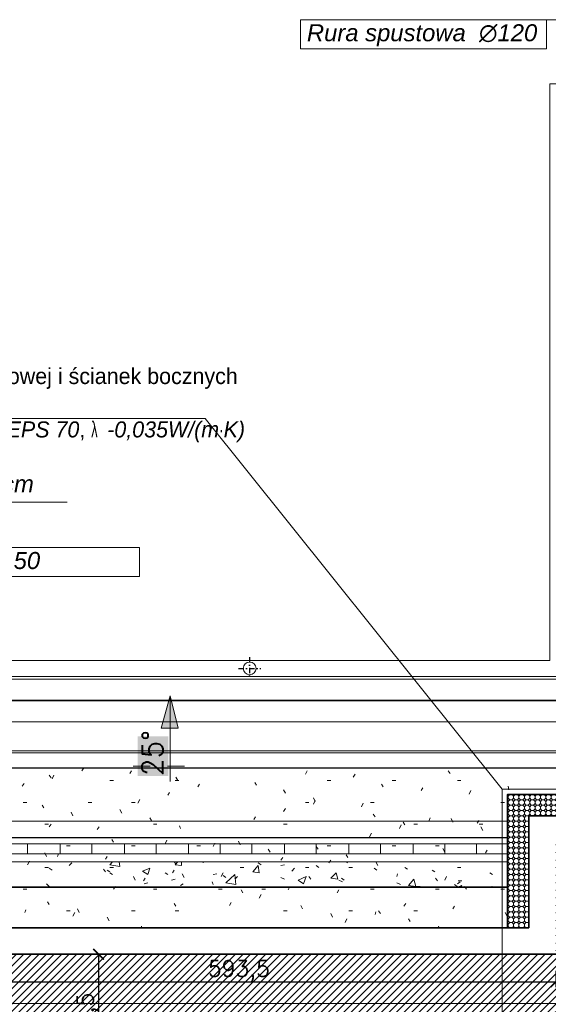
# Model space of a CAD drawing. Header units: millimetres. Extents: x -740 to 33545, y -26688 to 22494.
# Tile 63 of 256: x 10553 to 11047, y 6903 to 7826. Entities that reach past the tile are written whole.
import ezdxf
from ezdxf.lldxf.tags import DXFTag

# ---------------------------------------------------------------- set-up
doc = ezdxf.new("R2010")
doc.units = ezdxf.units.MM
doc.header["$MEASUREMENT"] = 0
doc.linetypes.add('AUSGEZOGEN', pattern=[0])
doc.linetypes.add('STRICHPUNKTX2', pattern=[2, 1, -0.5, 0, -0.5])
doc.layers.get('Defpoints').update_dxf_attribs({"color": 252})
doc.layers.add('_B___I__', color=252, linetype='AUSGEZOGEN')
for name, color, linetype, lineweight in [('A_istniejące ściany', 252, 'Continuous', 35), ('A_izolacja', 252, 'Continuous', 9), ('A_l.przerywana', 252, 'ICAD_ISO03W100', 9), ('A_l.widokowa', 252, 'Continuous', 18), ('l. przerywana', 252, 'ICAD_ISO03W100', 9), ('l.przerywana', 252, 'ICAD_ISO03W100', 5), ('l.widokowa', 252, 'Continuous', 15), ('linia opisowa', 252, 'Continuous', 9), ('Nowe_820-G Rysunki Obrazki_Nr_pióra__1', 252, 'Continuous', 13), ('Nowe_820-G Rysunki Obrazki_Nr_pióra__101', 252, 'Continuous', 5), ('Nowe_820-G Rysunki Obrazki_Nr_pióra__19', 252, 'Continuous', 0), ('Nowe_820-G Rysunki Obrazki_Nr_pióra__22', 252, 'Continuous', 25), ('Nowe_820-G Rysunki Obrazki_Nr_pióra__23', 252, 'Continuous', 15), ('wymiarowanie', 252, 'Continuous', 9)]:
    doc.layers.add(name, color=color, linetype=linetype, lineweight=lineweight)
doc.layers.add('UWAGI_podłoga na legarachdo rozbiórki', color=252, linetype='Continuous', lineweight=13, plot=False)
doc.styles.add('Arial$001H0', font='SIMPLEX')
doc.styles.add('styl2', font='simplex.shx')
tags = doc.linetypes.add('ICAD_ISO03W100', pattern=[30, 12, -18]).pattern_tags.tags
tags[6:7] = [DXFTag(74, 4), DXFTag(75, 0), DXFTag(340, '0'), DXFTag(46, 1.0), DXFTag(50, 0.0), DXFTag(44, 0.0), DXFTag(45, 0.0)]
tags[4:5] = [DXFTag(74, 4), DXFTag(75, 0), DXFTag(340, '0'), DXFTag(46, 1.0), DXFTag(50, 0.0), DXFTag(44, 0.0), DXFTag(45, 0.0)]
doc.dimstyles.new('Kopia I_1.100', dxfattribs={"dimtxt": 15, "dimasz": 10, "dimexe": 5, "dimexo": 1, "dimgap": 1.5, "dimtad": 1, "dimdec": 1, "dimrnd": 0.5, "dimtxsty": 'styl2', "dimblk": 'ARCHTICK', "dimcen": 5, "dimadec": 0, "dimazin": 0, "dimtfac": 1, "dimtdec": 1, "dimtmove": 0, "dimatfit": 3, "dimldrblk": 'ARCHTICK', "dimfxl": 0, "dimarcsym": 0})

# ---------------------------------------------------------------- blocks, each defined once
blk = doc.blocks.new('_ArchTick')
at = {"color": 0, "linetype": 'ByBlock', "const_width": 0.15}
blk.add_lwpolyline([(-0.5, -0.5), (0.5, 0.5)], dxfattribs=at)
blk = doc.blocks.new('*D1866')
at = {"layer": 'Defpoints', "color": 0}
for p in [(10670.76, 6950.42), (10626.51, 6820.04), (10670.76, 6820.04)]:
    blk.add_point(p, dxfattribs=at)
at = {"layer": 'wymiarowanie', "color": 0, "lineweight": -2}
for p, q in [((10636.51, 6950.42), (10621.51, 6950.42)), ((10626.51, 6950.42), (10626.51, 6820.04)), ((10636.51, 6820.04), (10621.51, 6820.04))]:
    blk.add_line(p, q, dxfattribs=at)
at = {"layer": 'wymiarowanie', "color": 0, "lineweight": -2, "xscale": 10, "yscale": 10, "zscale": 10}
for p, rotation in [((10626.51, 6950.42), 90), ((10626.51, 6820.04), 270)]:
    blk.add_blockref('_ArchTick', p, dxfattribs=dict(at, rotation=rotation))
at = {"layer": 'wymiarowanie', "color": 0, "insert": (10616.45, 6885.23), "char_height": 15, "attachment_point": 5, "rotation": 90, "style": 'styl2'}
blk.add_mtext('130,5', dxfattribs=at)
blk = doc.blocks.new('*D1872')
at = {"layer": 'Defpoints', "color": 0}
for p in [(10461.09, 6950.42), (11054.61, 6950.42), (11054.61, 6924.64)]:
    blk.add_point(p, dxfattribs=at)
at = {"layer": 'wymiarowanie', "color": 0, "lineweight": -2}
for p, q in [((10461.09, 6934.64), (10461.09, 6919.64)), ((11054.61, 6934.64), (11054.61, 6919.64)), ((10461.09, 6924.64), (11054.61, 6924.64))]:
    blk.add_line(p, q, dxfattribs=at)
at = {"layer": 'wymiarowanie', "color": 0, "lineweight": -2, "xscale": 10, "yscale": 10, "zscale": 10, "rotation": 180}
blk.add_blockref('_ArchTick', (10461.09, 6924.64), dxfattribs=at)
at = {"layer": 'wymiarowanie', "color": 0, "lineweight": -2, "xscale": 10, "yscale": 10, "zscale": 10}
blk.add_blockref('_ArchTick', (11054.61, 6924.64), dxfattribs=at)
at = {"layer": 'wymiarowanie', "color": 0, "insert": (10757.85, 6934.69), "char_height": 15, "attachment_point": 5, "style": 'styl2'}
blk.add_mtext('593,5', dxfattribs=at)

msp = doc.modelspace()

# ---------------------------------------------------------------- hatches: boundary and pattern name
at = {"layer": 'A_izolacja', "lineweight": 9}
h = msp.add_hatch(dxfattribs=at)
h.set_pattern_fill('OCTAGON', color=256, scale=5, style=0)
h.set_pattern_definition([(315, (0, 1.45), (5.00000155, -1e-15), [2.05061, -5.02046]), (0, (1.45, 0), (5, 5), [2.1, -2.9]), (45, (3.55, 0), (6e-16, 5.00000155), [2.05061, -5.02046]), (135, (5, 3.55), (-5.0000015, 6e-16), [2.05061, -5.02046]), (225, (1.45, 5), (-1e-15, -5.00000155), [2.05061, -5.02046]), (270, (0, 3.55), (5, -5), [2.1, -2.9])])
h.paths.add_polyline_path([(11009.21, 7059.64), (11009.21, 7053.72), (11009.21, 7044.4), (11009.21, 7036.78), (11009.21, 7013.08), (11009.21, 6974.98), (11029.21, 6974.98), (11029.21, 7079.96), (11054.61, 7079.96), (11054.61, 7099.96), (11009.21, 7099.96), (11009.21, 7074.88)])
h.paths.add_polyline_path([(11149.43, 7079.96), (11149.43, 6974.98), (11169.43, 6974.98), (11169.43, 7013.08), (11169.43, 7036.78), (11169.43, 7044.4), (11169.43, 7053.72), (11169.43, 7059.64), (11169.43, 7074.88), (11169.43, 7099.96), (11124.88, 7099.96), (11124.88, 7079.96)])
at = {"layer": 'l.widokowa'}
for points in [[(10693.45, 7192.57), (10685, 7162.14), (10701.06, 7162.14)], [(10663.02, 7154.53), (10663.02, 7117.34), (10691.76, 7117.34), (10691.76, 7154.53)]]:
    msp.add_hatch(color=256, dxfattribs=at).paths.add_polyline_path(points)
at = {"layer": 'UWAGI_podłoga na legarachdo rozbiórki'}
h = msp.add_hatch(dxfattribs=at)
h.set_pattern_fill('ANSI31', color=256, scale=40, style=0)
h.paths.add_polyline_path([(10541.53, 6950.42), (10541.53, 6820.04), (11336.55, 6820.04), (11336.55, 6950.42), (11124.88, 6950.42), (11124.88, 7055.41), (11054.61, 7055.41), (11054.61, 6950.42)])

# ---------------------------------------------------------------- linework, layer by layer
at = {"layer": '_B___I__', "linetype": 'STRICHPUNKTX2', "ltscale": 5}
for p, q in [((10767.91, 7228.63), (10767.91, 7207.63)), ((10757.41, 7218.13), (10778.41, 7218.13))]:
    msp.add_line(p, q, dxfattribs=at)
at = {"layer": 'A_istniejące ściany', "linetype": 'Continuous'}
for points in [[(10486.49, 6974.98), (11029.21, 6974.98)], [(10486.49, 6950.42), (11029.21, 6950.42)], [(11029.21, 6950.42), (11054.61, 6950.42)]]:
    msp.add_lwpolyline(points, dxfattribs=at)
at = {"layer": 'A_izolacja', "lineweight": 35}
msp.add_line((10506.49, 7013.08), (11009.21, 7013.08), dxfattribs=at)
for points in [[(11009.21, 6974.98), (11009.21, 7099.96), (11054.61, 7099.96)], [(11029.21, 6974.98), (11029.21, 7079.96), (11054.61, 7079.96)]]:
    msp.add_lwpolyline(points, dxfattribs=at)
at = {"layer": 'A_l.przerywana', "lineweight": 35}
msp.add_lwpolyline([(8847.19, 7722.4), (8847.19, 6053.28), (11882.33, 6053.28), (11882.33, 7728.19), (11086.25, 7728.19), (11086.25, 7188.02), (9643.26, 7188.02), (9643.26, 7722.4)], close=True, dxfattribs=at)
at = {"layer": 'A_l.przerywana', "linetype": 'ICAD_ISO03W100', "lineweight": 13}
for points in [[(9623.26, 7168.02), (11106.25, 7168.02)], [(11149.43, 7124.84), (9580.08, 7124.84)]]:
    msp.add_lwpolyline(points, dxfattribs=at)
at = {"layer": 'A_l.widokowa'}
for points in [[(8809.69, 7759.9), (8809.69, 6015.78), (11919.83, 6015.78), (11919.83, 7765.69), (11048.75, 7765.69), (11048.75, 7225.52), (9680.76, 7225.52), (9680.76, 7759.9)], [(8824.69, 7744.9), (8824.69, 6030.78), (11904.83, 6030.78), (11904.83, 7750.69), (11063.75, 7750.69), (11063.75, 7210.52), (9665.76, 7210.52), (9665.76, 7744.9)], [(8827.19, 7742.4), (8827.19, 6033.28), (11902.33, 6033.28), (11902.33, 7748.19), (11066.25, 7748.19), (11066.25, 7208.02), (9663.26, 7208.02), (9663.26, 7742.4)], [(8894.25, 7675.33), (8894.25, 6100.34), (11835.26, 6100.34), (11835.26, 7681.13), (11133.32, 7681.13), (11133.32, 7140.95), (9596.19, 7140.95), (9596.19, 7675.33)], [(8896.25, 7673.33), (8896.25, 6102.34), (11833.26, 6102.34), (11833.26, 7679.13), (11135.32, 7679.13), (11135.32, 7138.95), (9594.19, 7138.95), (9594.19, 7673.33)]]:
    msp.add_lwpolyline(points, close=True, dxfattribs=at)
at = {"layer": 'l. przerywana', "ltscale": 0.2}
msp.add_circle((10767.91, 7218.13), 6, dxfattribs=at)
at = {"layer": 'l.przerywana'}
msp.add_lwpolyline([(9904.19, 7702.4), (8867.19, 7702.4), (8867.19, 6073.28), (11862.33, 6073.28), (11862.33, 7708.19), (11106.25, 7708.19), (11106.25, 7168.02), (9904.19, 7168.02), (9904.19, 7702.4), (8867.19, 7702.4)], dxfattribs=at)
msp.add_lwpolyline([(9904.19, 7702.4), (8867.19, 7702.4), (8867.19, 6073.28), (11862.33, 6073.28), (11862.33, 7708.19), (11106.25, 7708.19), (11106.25, 7168.02), (9904.19, 7168.02), (9904.19, 7702.4), (8867.19, 7702.4)], dxfattribs=at)
for points in [[(8910.51, 7659.07), (8910.51, 6116.61), (11819, 6116.61), (11819, 7664.86), (11149.58, 7664.86), (11149.58, 7124.69), (9860.86, 7124.69), (9860.86, 7659.07)], [(9131.06, 7438.52), (9131.06, 6337.16), (11598.45, 6337.16), (11598.45, 7444.31), (11370.13, 7444.31), (11370.13, 6904.14), (9353.84, 6904.14), (9353.84, 7438.52)]]:
    msp.add_lwpolyline(points, close=True, dxfattribs=at)
at = {"layer": 'l.przerywana', "ltscale": 0.5}
msp.add_lwpolyline([(11004.21, 7104.96), (11174.43, 7104.96), (11174.43, 6781.76), (11004.21, 6781.76)], close=True, dxfattribs=at)
at = {"layer": 'l.widokowa', "linetype": 'Continuous', "lineweight": 9}
for p, q in [((10693.45, 7112.26), (10693.45, 7192.57)), ((10658.79, 7126.63), (10674.85, 7126.63)), ((10690.91, 7126.63), (10706.97, 7126.63))]:
    msp.add_line(p, q, dxfattribs=at)
msp.add_lwpolyline([(10693.45, 7192.57), (10685, 7162.14), (10701.06, 7162.14)], close=True, dxfattribs=at)
at = {"layer": 'Nowe_820-G Rysunki Obrazki_Nr_pióra__1', "linetype": 'Continuous', "lineweight": 13}
for points in [[(11029.21, 6974.98), (11029.21, 7079.96)], [(11029.21, 7079.96), (11149.43, 7079.96)], [(11001.27, 6950.42), (10991.11, 6950.42)]]:
    msp.add_lwpolyline(points, dxfattribs=at)
at = {"layer": 'Nowe_820-G Rysunki Obrazki_Nr_pióra__101', "linetype": 'Continuous', "lineweight": 5}
for points in [[(11009.21, 7074.88), (10506.49, 7074.88)], [(11029.21, 7059.64), (11029.21, 7004.61)], [(10506.49, 7053.72), (11009.21, 7053.72)], [(10560.15, 7044.4), (10560.15, 7053.72)], [(10590.63, 7044.4), (10590.63, 7053.72)], [(10620.27, 7044.4), (10620.27, 7053.72)], [(10650.75, 7044.4), (10650.75, 7053.72)], [(10680.38, 7044.4), (10680.38, 7053.72)], [(10710.86, 7044.4), (10710.86, 7053.72)], [(10740.49, 7044.4), (10740.49, 7053.72)], [(10770.13, 7044.4), (10770.13, 7053.72)], [(10800.61, 7044.4), (10800.61, 7053.72)], [(10830.24, 7044.4), (10830.24, 7053.72)], [(10860.72, 7044.4), (10860.72, 7053.72)], [(10890.35, 7044.4), (10890.35, 7053.72)], [(10920.83, 7044.4), (10920.83, 7053.72)], [(10950.47, 7044.4), (10950.47, 7053.72)], [(10980.1, 7044.4), (10980.1, 7053.72)], [(10506.49, 7044.4), (11009.21, 7044.4)], [(10506.49, 7036.78), (11009.21, 7036.78)], [(10580.47, 7030.86), (10583.01, 7029.16)], [(10599.1, 7033.4), (10601.64, 7035.94)], [(10637.2, 7034.24), (10639.74, 7036.78)], [(10637.2, 7034.24), (10646.51, 7032.55)], [(10646.51, 7032.55), (10645.67, 7036.78)], [(10667.68, 7028.32), (10674.45, 7030.86)], [(10672.76, 7024.93), (10674.45, 7030.86)], [(10697.31, 7036.78), (10699.01, 7035.09)], [(10698.16, 7034.24), (10700.7, 7036.78)], [(10698.16, 7034.24), (10704.09, 7033.4)], [(10704.09, 7033.4), (10704.09, 7036.78)], [(10724.41, 7036.78), (10724.41, 7035.94)], [(10770.97, 7027.47), (10776.05, 7033.4)], [(10776.05, 7035.94), (10778.59, 7034.24)], [(10776.9, 7026.62), (10776.05, 7033.4)], [(10797.22, 7033.4), (10800.61, 7034.24)], [(10807.38, 7028.32), (10809.92, 7030.86)], [(10830.24, 7033.4), (10832.78, 7031.7)], [(10859.03, 7035.94), (10859.87, 7036.78)], [(10884.43, 7030.86), (10886.97, 7029.16)], [(10913.21, 7031.7), (10915.75, 7030.01)], [(10634.66, 7029.16), (10637.2, 7027.47)], [(10637.2, 7026.62), (10639.74, 7024.93)], [(10667.68, 7028.32), (10672.76, 7024.93)], [(10688.85, 7026.62), (10691.39, 7024.93)], [(10694.77, 7019.85), (10698.16, 7020.7)], [(10733.72, 7024.93), (10737.11, 7025.78)], [(10743.03, 7024.08), (10745.57, 7022.39)], [(10745.57, 7017.31), (10754.04, 7024.93)], [(10754.89, 7015.62), (10754.04, 7024.93)], [(10754.04, 7020.7), (10756.58, 7023.24)], [(10770.97, 7027.47), (10776.9, 7026.62)], [(10797.22, 7022.39), (10800.61, 7020.7)], [(10813.31, 7019.85), (10820.93, 7023.24)], [(10818.39, 7016.46), (10820.93, 7023.24)], [(10843.79, 7021.54), (10848.87, 7026.62)], [(10843.79, 7021.54), (10850.56, 7020.7)], [(10850.56, 7020.7), (10848.87, 7026.62)], [(10853.95, 7021.54), (10856.49, 7019.85)], [(10916.6, 7014.77), (10921.68, 7020.7)], [(10923.37, 7013.92), (10921.68, 7020.7)], [(10938.61, 7029.16), (10941.15, 7027.47)], [(10992.8, 7026.62), (10995.34, 7024.93)], [(10577.93, 7016.46), (10580.47, 7013.92)], [(10669.37, 7016.46), (10672.76, 7017.31)], [(10703.24, 7014.77), (10705.78, 7016.46)], [(10745.57, 7017.31), (10754.89, 7015.62)], [(10813.31, 7019.85), (10818.39, 7016.46)], [(10851.41, 7019.85), (10854.79, 7018.16)], [(10905.59, 7017.31), (10908.98, 7015.62)], [(10916.6, 7014.77), (10923.37, 7013.92)], [(10924.22, 7013.92), (10927.61, 7013.92)], [(10959.78, 7015.62), (10963.17, 7013.08)], [(10962.32, 7016.46), (10964.86, 7018.16)], [(10962.32, 7013.08), (10966.55, 7014.77)], [(10963.17, 7019), (10966.55, 7019)], [(10965.71, 7013.08), (10966.55, 7014.77)], [(10993.65, 7013.08), (10994.49, 7013.92)], [(10995.34, 7013.08), (10994.49, 7013.92)], [(11029.21, 6974.98), (11029.21, 7004.61)]]:
    msp.add_lwpolyline(points, dxfattribs=at)
at = {"layer": 'Nowe_820-G Rysunki Obrazki_Nr_pióra__19', "linetype": 'Continuous', "lineweight": 0}
for points in [[(10612.65, 7124.84), (10610.95, 7122.3)], [(10657.52, 7122.3), (10655.83, 7119.76)], [(10821.77, 7122.3), (10820.08, 7118.91)], [(10955.55, 7119.76), (10953.85, 7122.3)], [(10582.17, 7115.52), (10580.47, 7118.06)], [(10584.71, 7118.06), (10583.01, 7114.68)], [(10637.2, 7112.98), (10640.59, 7112.98)], [(10698.16, 7112.98), (10701.55, 7112.98)], [(10700.7, 7112.98), (10699.01, 7116.37)], [(10840.4, 7112.98), (10843.79, 7112.98)], [(10866.65, 7118.91), (10864.95, 7116.37)], [(10901.36, 7112.98), (10904.75, 7112.98)], [(10962.32, 7112.98), (10965.71, 7112.98)], [(10556.77, 7110.44), (10555.07, 7107.9)], [(10721.02, 7109.6), (10719.33, 7107.06)], [(10774.36, 7108.75), (10772.67, 7111.29)], [(10801.45, 7101.13), (10799.76, 7104.52)], [(10892.89, 7107.06), (10891.2, 7109.6)], [(10930.15, 7106.21), (10928.45, 7103.67)], [(10975.02, 7103.67), (10973.33, 7100.28)], [(11010.58, 7104.52), (11009.73, 7107.9)], [(10665.14, 7095.2), (10663.45, 7091.82)], [(10693.08, 7101.98), (10691.39, 7099.44)], [(10829.39, 7093.51), (10827.7, 7096.9)], [(10829.39, 7094.36), (10827.7, 7090.97)], [(10555.92, 7092.66), (10559.31, 7092.66)], [(10575.39, 7087.58), (10573.7, 7090.12)], [(10616.88, 7092.66), (10620.27, 7092.66)], [(10648.21, 7082.5), (10646.51, 7085.89)], [(10657.52, 7092.66), (10660.91, 7092.66)], [(10801.45, 7086.74), (10799.76, 7084.2)], [(10820.08, 7092.66), (10823.47, 7092.66)], [(10874.27, 7091.82), (10872.57, 7088.43)], [(10881.04, 7092.66), (10884.43, 7092.66)], [(11002.96, 7092.66), (11006.35, 7092.66)], [(10602.49, 7079.96), (10600.79, 7083.35)], [(10676.15, 7075.73), (10674.45, 7078.27)], [(10773.51, 7079.12), (10771.82, 7076.58)], [(10885.27, 7079.12), (10883.58, 7081.66)], [(10936.92, 7078.27), (10936.07, 7075.73)], [(10958.09, 7074.04), (10956.39, 7077.42)], [(10982.64, 7075.73), (10980.95, 7073.19)], [(10576.24, 7072.34), (10579.63, 7072.34)], [(10582.17, 7072.34), (10580.47, 7069.8)], [(10627.04, 7069.8), (10625.35, 7067.26)], [(10677.84, 7072.34), (10681.23, 7072.34)], [(10703.24, 7068.11), (10702.39, 7070.65)], [(10799.76, 7072.34), (10803.15, 7072.34)], [(10909.83, 7071.5), (10908.13, 7068.11)], [(10913.21, 7071.5), (10911.52, 7074.04)], [(10921.68, 7072.34), (10925.07, 7072.34)], [(10982.64, 7072.34), (10986.03, 7072.34)], [(10986.03, 7066.42), (10984.33, 7069.8)], [(10640.59, 7055.41), (10638.89, 7057.95)], [(10690.54, 7057.1), (10688.85, 7053.72)], [(10881.89, 7063.88), (10880.19, 7060.49)], [(10596.56, 7052.02), (10599.95, 7052.02)], [(10657.52, 7052.02), (10660.91, 7052.02)], [(10718.48, 7052.02), (10721.87, 7052.02)], [(10735.41, 7054.56), (10733.72, 7051.18)], [(10759.12, 7052.87), (10757.43, 7056.26)], [(10787.06, 7046.1), (10785.37, 7048.64)], [(10831.93, 7048.64), (10830.24, 7051.18)], [(10840.4, 7052.02), (10843.79, 7052.02)], [(10901.36, 7052.02), (10904.75, 7052.02)], [(10942, 7052.02), (10945.39, 7052.02)], [(10950.47, 7046.1), (10948.77, 7049.48)], [(10990.26, 7047.79), (10988.57, 7045.25)], [(10577.93, 7041.86), (10576.24, 7045.25)], [(10588.94, 7044.4), (10588.09, 7041.86)], [(10634.66, 7041.86), (10632.97, 7039.32)], [(10798.91, 7041.02), (10797.22, 7038.48)], [(10843.79, 7038.48), (10842.09, 7035.94)], [(10859.87, 7041.02), (10858.18, 7043.56)], [(10561.85, 7037.63), (10560.15, 7034.24)], [(10576.24, 7031.7), (10579.63, 7031.7)], [(10632.97, 7027.47), (10631.27, 7030.01)], [(10637.2, 7031.7), (10640.59, 7031.7)], [(10759.12, 7031.7), (10762.51, 7031.7)], [(10820.08, 7031.7), (10823.47, 7031.7)], [(10860.72, 7031.7), (10864.11, 7031.7)], [(10887.81, 7033.4), (10886.12, 7036.78)], [(10962.32, 7031.7), (10965.71, 7031.7)], [(10660.91, 7019.85), (10659.21, 7023.24)], [(10670.22, 7021.54), (10668.53, 7019)], [(10697.31, 7029.16), (10695.62, 7026.62)], [(10706.63, 7022.39), (10704.93, 7025.78)], [(10743.03, 7026.62), (10741.34, 7023.24)], [(10825.16, 7020.7), (10823.47, 7023.24)], [(10906.44, 7025.78), (10905.59, 7023.24)], [(10943.69, 7019), (10942, 7021.54)], [(10952.16, 7023.24), (10950.47, 7019.85)], [(10555.92, 7011.38), (10559.31, 7011.38)], [(10642.28, 7013.92), (10640.59, 7011.38)], [(10677.84, 7011.38), (10681.23, 7011.38)], [(10733.72, 7015.62), (10732.87, 7018.16)], [(10738.8, 7011.38), (10742.19, 7011.38)], [(10779.44, 7011.38), (10782.83, 7011.38)], [(10805.69, 7013.92), (10803.99, 7010.54)], [(10881.04, 7011.38), (10884.43, 7011.38)], [(10942, 7011.38), (10945.39, 7011.38)], [(10970.79, 7011.38), (10969.09, 7013.92)], [(11002.96, 7011.38), (11006.35, 7011.38)], [(10761.66, 7008), (10759.97, 7010.54)], [(10778.59, 7006.3), (10776.9, 7002.92)], [(10851.41, 7010.54), (10849.71, 7008)], [(10580.47, 6996.99), (10578.78, 6999.53)], [(10608.41, 6989.37), (10606.72, 6992.76)], [(10699.01, 6995.3), (10697.31, 6997.84)], [(10750.65, 6998.68), (10748.96, 6996.14)], [(10817.54, 6992.76), (10815.85, 6996.14)], [(10914.06, 6997.84), (10912.37, 6995.3)], [(10959.78, 6995.3), (10958.09, 6992.76)], [(10558.46, 6991.91), (10557.61, 6989.37)], [(10596.56, 6991.06), (10599.95, 6991.06)], [(10604.18, 6989.37), (10602.49, 6985.98)], [(10636.35, 6981.75), (10634.66, 6985.14)], [(10657.52, 6991.06), (10660.91, 6991.06)], [(10698.16, 6991.06), (10701.55, 6991.06)], [(10799.76, 6991.06), (10803.15, 6991.06)], [(10845.48, 6985.14), (10843.79, 6988.52)], [(10859.03, 6983.44), (10857.33, 6980.06)], [(10860.72, 6991.06), (10864.11, 6991.06)], [(10886.12, 6990.22), (10885.27, 6987.68)], [(10890.35, 6988.52), (10888.66, 6991.06)], [(10918.29, 6980.9), (10916.6, 6983.44)], [(10921.68, 6991.06), (10925.07, 6991.06)], [(11008.89, 6985.98), (11007.19, 6989.37)], [(10666.83, 6976.67), (10666.83, 6974.98)], [(10945.39, 6974.98), (10944.54, 6976.67)]]:
    msp.add_lwpolyline(points, dxfattribs=at)
at = {"layer": 'Nowe_820-G Rysunki Obrazki_Nr_pióra__22', "linetype": 'Continuous', "lineweight": 25}
for points in [[(10506.49, 7059.64), (11009.21, 7059.64)], [(10506.49, 7013.08), (11009.21, 7013.08)]]:
    msp.add_lwpolyline(points, dxfattribs=at)
at = {"layer": 'Nowe_820-G Rysunki Obrazki_Nr_pióra__23', "linetype": 'Continuous', "lineweight": 15}
for points in [[(11029.21, 7079.96), (11029.21, 7004.61)], [(11029.21, 7079.96), (11054.61, 7079.96)], [(10486.49, 6974.98), (11029.21, 6974.98)]]:
    msp.add_lwpolyline(points, dxfattribs=at)
at = {"layer": 'wymiarowanie'}
for p, q in [((11068.24, 7825.9), (11045.76, 7825.9)), ((10254.72, 7373.76), (10597.01, 7373.76))]:
    msp.add_line(p, q, dxfattribs=at)
for points in [[(11045.76, 7825.9), (10815.68, 7825.9), (10815.68, 7798.53), (11045.76, 7798.53)], [(10434.69, 7331.46), (10664.77, 7331.46), (10664.77, 7304.09), (10434.69, 7304.09)]]:
    msp.add_lwpolyline(points, close=True, dxfattribs=at)
msp.add_lwpolyline([(10346.97, 7452.19), (10726.17, 7452.19), (11004.21, 7104.96)], dxfattribs=at)

# ---------------------------------------------------------------- texts
at = {"layer": 'l.widokowa', "style": 'Arial$001H0'}
msp.add_text('25°', height=19.247, rotation=90, dxfattribs=at).set_placement((10686.68, 7117.34))
at = {"layer": 'linia opisowa', "char_height": 15.96, "attachment_point": 7}
for s, insert, width in [('{\\fArial|b0|i1|c238|p0;Rura spustowa  ∅120}', (10821.52, 7800.87), 278.7922), ('{\\fArial|b0|i1|c238|p0;Wydłużenie linii okapu o 20 cm}', (10259.92, 7378.25), 406.4755), ('{\\fArial|b0|i1|c238|p0;Rynna  ∅150}', (10440.54, 7306.42), 278.7922)]:
    msp.add_mtext(s, dxfattribs=dict(at, insert=insert, width=width))
at = {"layer": 'wymiarowanie', "insert": (10361.03, 7499.55), "char_height": 12, "width": 409.9394, "attachment_point": 1}
msp.add_mtext('{\\fCentury Gothic|b0|i0|c238|p34;\\H1.25000x;Izolacja ścianki frontowej i ścianek }{\\fCentury Gothic|b0|i0|c238|p34;\\H1.25000x;bocznych lukarny }\\P{\\fCentury Gothic|b0|i1|c0|p34;\\H1.25000x;Płyty styropianowe -EPS 70}{\\fCentury Gothic|b0|i0|c238|p34;\\H1.25000x;, }{\\fCentury Gothic|b0|i0|c238|p34;\\H1.25000x;\\W0.60000x;λ }{\\fCentury Gothic|b0|i1|c0|p34;\\H1.25000x; }{\\fCentury Gothic|b0|i1|c0|p34;\\H1.25000x;-0,035W/(m}{\\fArial|b0|i0|c0|p34;\\H1.25000x;\\W0.60000x;·}{\\fCentury Gothic|b0|i1|c238|p34;\\H1.25000x;K) gr. 20cm}\\P\\pi409.93942;{\\fCentury Gothic|b0|i0|c238|p34;\\H1.00000x; }', dxfattribs=at)

# ---------------------------------------------------------------- dimensions: what is measured, and where the dimension line sits
at = {"layer": 'wymiarowanie'}
dim = msp.add_linear_dim(base=(10626.51, 6820.04), p1=(10670.76, 6950.42), p2=(10670.76, 6820.04), angle=90, dimstyle='Kopia I_1.100', dxfattribs=at)
dim.commit()
dim.dimension.update_dxf_attribs({"geometry": '*D1866', "text_midpoint": (10616.45, 6885.23)})
dim = msp.add_linear_dim(base=(11054.61, 6924.64), p1=(10461.09, 6950.42), p2=(11054.61, 6950.42), dimstyle='Kopia I_1.100', override={"dimtmove": 1}, dxfattribs=at)
dim.commit()
dim.dimension.update_dxf_attribs({"geometry": '*D1872', "text_midpoint": (10757.85, 6934.69)})

doc.saveas('drawing.dxf')
